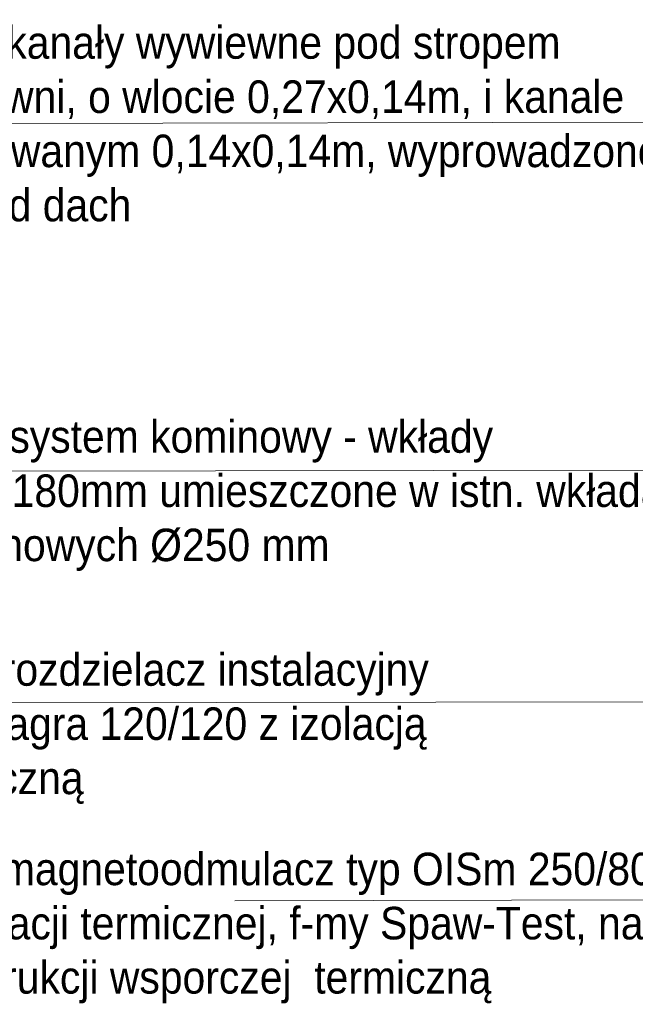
# Model space of a CAD drawing. Header units: millimetres. Extents: x -26122 to -12632, y -5851 to 1414.
# Tile 4 of 73: x -18908 to -18624, y -5089 to -4635. Entities that reach past the tile are written whole.
import ezdxf

# ---------------------------------------------------------------- set-up
doc = ezdxf.new("R2010")
doc.units = ezdxf.units.MM
doc.linetypes.add('DASHED', pattern=[181.05, 120.7, -60.35])
doc.layers.add('ściany', color=84, linetype='Continuous', lineweight=35)
doc.styles.get("Standard").update_dxf_attribs({"font": 'arial.ttf'})

msp = doc.modelspace()

# ---------------------------------------------------------------- linework, layer by layer
at = {"color": 7, "lineweight": 15}
for p, q in [((-18947.05, -4682.6), (-18608.86, -4682.02)), ((-18948.8, -4843.1), (-18616.94, -4842.52)), ((-18952.27, -4950.01), (-18615.06, -4949.43)), ((-18808.63, -5041.18), (-18617.2, -5040.84))]:
    msp.add_line(p, q, dxfattribs=at)

# ---------------------------------------------------------------- texts
at = {"layer": 'ściany', "color": 7, "linetype": 'DASHED', "char_height": 15, "attachment_point": 1}
for s, width, insert in [('{\\W0.9;Istn. kanały wywiewne pod stropem kotłowni, o wlocie 0,27x0,14m, i kanale murowanym 0,14x0,14m, wyprowadzone ponad dach}', 344.7977, (-18955.02, -4637.71)), ('{\\W0.9;Proj. system kominowy - wkłady \\P2 x %%C180mm umieszczone w istn. wkładach kominowych %%C250 mm}', 378.304, (-18956.76, -4819.51)), ('{\\W0.9;Proj. rozdzielacz instalacyjny typ Magra 120/120 z izolacją termiczną}', 245.4411, (-18960.24, -4927)), ('\\A1;{\\W0.9;Proj. magnetoodmulacz typ OISm 250/80, \\Pw izolacji termicznej, f-my Spaw-Test, na konstrukcji wsporczej  termiczną}', 376.7208, (-18960.68, -5019.02))]:
    msp.add_mtext_dynamic_manual_height_columns(s, width=width, gutter_width=0.625, heights=[0], dxfattribs=dict(at, insert=insert))

doc.saveas('drawing.dxf')
